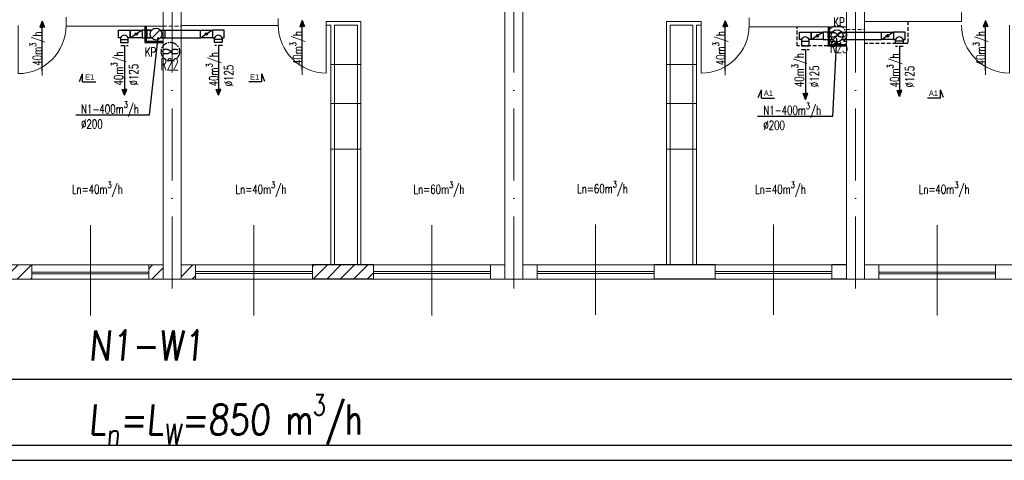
# Model space of a CAD drawing. Header units: millimetres. Extents: x -6513 to 30474, y -6915 to 65597.
# Tile 148 of 256: x -1906 to -263, y 18756 to 19491. Entities that reach past the tile are written whole.
import ezdxf
from ezdxf.enums import TextEntityAlignment as Align

# ---------------------------------------------------------------- set-up
doc = ezdxf.new("R2010")
doc.units = ezdxf.units.MM
for name, pattern in [('ACAD_ISO03W100', [30, 12, -18]), ('ACAD_ISO10W100', [18, 12, -3, 0, -3]), ('DASHED', [19.05, 12.7, -6.35])]:
    doc.linetypes.add(name, pattern=pattern)
doc.layers.get('0').update_dxf_attribs({"color": 8})
for name, color, linetype in [('A200_General07', 8, 'Continuous'), ('A200_General08', 8, 'Continuous'), ('A270_text04', 8, 'Continuous'), ('A_obudowy', 8, 'Continuous'), ('DB_WM_nawiew-opis', 8, 'Continuous'), ('DB_WM_wywies-opis', 8, 'Continuous')]:
    doc.layers.add(name, color=color, linetype=linetype)
for name, color, linetype, lineweight in [('A_cienka', 8, 'Continuous', 5), ('A_osie', 8, 'ACAD_ISO10W100', 5), ('A_przerywana', 8, 'ACAD_ISO03W100', 5), ('A_widok', 8, 'Continuous', 13), ('A_Wymiary', 8, 'Continuous', 9), ('DB-WM-nawiew-opis', 8, 'Continuous', 25), ('DB-WM-nawiew-opis-odnośnik', 8, 'Continuous', 30), ('DB-WM-wywiew-opis', 8, 'Continuous', 25), ('DB_WM_nawiew', 8, 'Continuous', 30), ('E_technologia', 1, 'ACAD_ISO10W100', 30), ('R-TABELKA', 8, 'Continuous', 25)]:
    doc.layers.add(name, color=color, linetype=linetype, lineweight=lineweight)
doc.styles.add('BRH', font='txt')
doc.styles.add('ROMANSS', font='romans.shx', dxfattribs={"width": 0.8, "oblique": 5})
doc.styles.add('SIMPLEXD', font='SIMPLEX.SHX', dxfattribs={"width": 0.6})
doc.styles.get("Standard").update_dxf_attribs({"font": 'txt.shx', "width": 0.9})

# ---------------------------------------------------------------- blocks, each defined once
blk = doc.blocks.new('drzwi schem')
at = {"color": 252, "ltscale": 10}
blk.add_line((0.5, -0.093), (0.5, 1.04), dxfattribs=at)
at = {"color": 252}
blk.add_line((0, 0), (0, 1), dxfattribs=at)
blk.add_arc((0, 0), 1, 0, 90, dxfattribs=at)
blk = doc.blocks.new('A$C2355049C')
at = {"layer": 'DB-WM-nawiew-opis-odnośnik'}
h = blk.add_hatch(color=256, dxfattribs=at)
h.paths.add_polyline_path([(0, -9.8), (3.9, -9.8), (0, 0)])
h.paths.add_polyline_path([(0, 0), (-3.9, -9.8), (0, -9.8)])
at = {"layer": 'DB-WM-nawiew-opis-odnośnik', "flags": 128}
for points in [[(0, 0), (-3.9, -9.8), (0, -9.8)], [(0, -82.9), (0, 0)], [(0, 0), (3.9, -9.8), (0, -9.8)]]:
    blk.add_lwpolyline(points, dxfattribs=at)
blk = doc.blocks.new('Sect Mk right')
at = {"layer": 'A200_General07', "color": 1}
for p, q in [((0, 6.01), (0, -0.21)), ((0, 6.01), (3.92, 6.01)), ((0.29, 7.48), (3.92, 6.01))]:
    blk.add_line(p, q, dxfattribs=at)
at = {"layer": 'A270_text04', "color": 0, "style": 'BRH'}
blk.add_attdef('-', text='', height=4.51, dxfattribs=at).set_placement((1.77, 1.49), align=Align.MIDDLE)

msp = doc.modelspace()

# ---------------------------------------------------------------- hatches: boundary and pattern name
at = {"layer": 'A_Wymiary'}
h = msp.add_hatch(dxfattribs=at)
h.set_pattern_fill('ANSI31', color=256, scale=5, style=0)
h.set_pattern_definition([(45, (-3028.741, 15963.34), (-11.22532, 11.22532), [])])
h.paths.add_polyline_path([(-2752.446, 19081.577), (-2776.446, 19081.577), (-2776.446, 19057.577), (-2752.446, 19057.577)])
h.paths.add_polyline_path([(-2455.446, 19081.577), (-2557.446, 19081.577), (-2557.446, 19057.577), (-2455.446, 19057.577)])
h.paths.add_polyline_path([(-2236.446, 19081.577), (-2260.446, 19081.577), (-2260.446, 19057.577), (-2236.446, 19057.577)])
h.paths.add_polyline_path([(-2182.446, 19081.577), (-2206.446, 19081.577), (-2206.446, 19057.577), (-2182.446, 19057.577)])
h.paths.add_polyline_path([(-1885.446, 19081.577), (-1987.446, 19081.577), (-1987.446, 19057.577), (-1885.446, 19057.577)])
h.paths.add_polyline_path([(-1315.446, 19081.577), (-1417.446, 19081.577), (-1417.446, 19058.419), (-1315.446, 19058.419)])
h.paths.add_polyline_path([(-1612.446, 19081.577), (-1636.446, 19081.577), (-1636.446, 19057.577), (-1612.446, 19057.577)])
h.paths.add_polyline_path([(-1666.446, 19081.577), (-1690.446, 19081.577), (-1690.446, 19057.577), (-1666.446, 19057.577)])
at = {"layer": 'DB_WM_nawiew'}
h = msp.add_hatch(color=256, dxfattribs=at)
edge = h.paths.add_edge_path()
edge.add_arc((-1711.446, 19466.577), 2, 0, 360)
h = msp.add_hatch(color=256, dxfattribs=at)
edge = h.paths.add_edge_path()
edge.add_arc((-1594.235, 19466.577), 2, 0, 360)
h = msp.add_hatch(color=256, dxfattribs=at)
edge = h.paths.add_edge_path()
edge.add_arc((-575.052, 19463.568), 2, 0, 360)
h = msp.add_hatch(color=256, dxfattribs=at)
edge = h.paths.add_edge_path()
edge.add_arc((-457.841, 19463.568), 2, 0, 360)

# ---------------------------------------------------------------- linework, layer by layer
at = {"layer": 'A_cienka'}
for p, q in [((-1336.446, 19415.715), (-1386.446, 19415.715)), ((-826.446, 19415.715), (-776.446, 19415.715)), ((-1336.446, 19350.905), (-1386.446, 19350.905)), ((-826.446, 19350.905), (-776.446, 19350.905)), ((-1336.446, 19274.824), (-1386.446, 19274.824)), ((-826.446, 19274.824), (-776.446, 19274.824)), ((-826.446, 19274.824), (-776.446, 19274.824)), ((-2206.446, 19081.577), (-1666.446, 19081.577)), ((-1636.446, 19081.577), (-1096.446, 19081.577)), ((-1066.446, 19081.577), (-526.446, 19081.577)), ((-496.446, 19081.577), (43.554, 19081.577)), ((-1885.446, 19069.577), (-1690.446, 19069.577)), ((-1885.446, 19066.577), (-1690.446, 19066.577)), ((-1417.446, 19070.419), (-1612.446, 19070.419)), ((-1417.446, 19067.419), (-1612.446, 19067.419)), ((-1315.446, 19070.419), (-1120.446, 19070.419)), ((-1315.446, 19067.419), (-1120.446, 19067.419)), ((-847.446, 19070.419), (-1042.446, 19070.419)), ((-847.446, 19067.419), (-1042.446, 19067.419)), ((-745.446, 19070.419), (-550.446, 19070.419)), ((-745.446, 19067.419), (-550.446, 19067.419)), ((-277.446, 19069.577), (-472.446, 19069.577)), ((-277.446, 19066.577), (-472.446, 19066.577)), ((-2776.446, 19057.577), (2360.554, 19057.577)), ((-2776.446, 19057.577), (7544.554, 19057.577))]:
    msp.add_line(p, q, dxfattribs=at)
at = {"layer": 'A_cienka', "ltscale": 10}
for p, q in [((-1787.946, 18997.178), (-1787.946, 19147.975)), ((-1514.946, 18997.178), (-1514.946, 19147.975)), ((-1217.946, 18997.178), (-1217.946, 19147.975)), ((-944.946, 18998.021), (-944.946, 19148.818)), ((-647.946, 18998.021), (-647.946, 19148.818)), ((-374.946, 18997.178), (-374.946, 19147.975))]:
    msp.add_line(p, q, dxfattribs=at)
at = {"layer": 'A_obudowy', "linetype": 'ByBlock'}
for p, q in [((-1697.052, 19479.577), (-1697.052, 19452.377)), ((-1695.052, 19479.577), (-1695.052, 19454.877)), ((-557.052, 19478.577), (-557.052, 19446.818)), ((-555.052, 19478.577), (-555.052, 19449.318)), ((-1695.052, 19454.877), (-1666.446, 19454.877)), ((-1697.052, 19452.377), (-1666.446, 19452.377)), ((-557.052, 19446.818), (-526.446, 19446.818)), ((-555.052, 19449.318), (-526.446, 19449.318))]:
    msp.add_line(p, q, dxfattribs=at)
at = {"layer": 'A_obudowy', "linetype": 'DASHED', "ltscale": 0.5}
for points in [[(-424.141, 19487.577), (-424.141, 19450.818), (-496.446, 19450.818)], [(-557.052, 19446.818), (-608.752, 19446.818), (-608.752, 19478.577)]]:
    msp.add_lwpolyline(points, dxfattribs=at)
at = {"layer": 'A_osie', "ltscale": 10}
for p, q in [((-1651.446, 19042.134), (-1651.446, 20794.193)), ((-1081.446, 19042.134), (-1081.446, 20794.193)), ((-511.446, 19042.134), (-511.446, 20794.193)), ((-511.446, 19042.134), (-511.446, 20794.193))]:
    msp.add_line(p, q, dxfattribs=at)
at = {"layer": 'A_przerywana', "linetype": 'DASHED', "ltscale": 0.5}
for p, q in [((-1666.453, 19479.577), (-1636.446, 19479.577)), ((-526.446, 19474.277), (-496.446, 19474.277))]:
    msp.add_line(p, q, dxfattribs=at)
at = {"layer": 'A_widok', "ltscale": 5}
for p, q in [((-1666.446, 19683.577), (-1666.446, 19414.79)), ((-1636.446, 19683.577), (-1636.446, 19415.042)), ((-526.446, 19057.577), (-526.446, 19683.577)), ((-496.446, 19057.577), (-496.446, 19683.577)), ((-1666.446, 19057.577), (-1666.446, 19563.577)), ((-1636.446, 19057.577), (-1636.446, 19563.577)), ((-1096.446, 19057.577), (-1096.446, 19563.577)), ((-1066.446, 19057.577), (-1066.446, 19563.577)), ((-334.353, 19502.577), (-334.353, 19487.577)), ((-1828.546, 19479.577), (-1828.54, 19494.577)), ((-1474.353, 19480.577), (-1474.353, 19492.577)), ((-1336.446, 19487.419), (-1394.353, 19487.419)), ((-1394.353, 19487.419), (-1394.353, 19481.419)), ((-1336.446, 19082.419), (-1336.446, 19487.419)), ((-826.446, 19082.419), (-826.446, 19487.419)), ((-826.446, 19487.419), (-768.54, 19487.419)), ((-768.54, 19487.419), (-768.54, 19481.419)), ((-688.54, 19493.577), (-688.54, 19481.419)), ((-334.353, 19487.577), (-496.446, 19487.577)), ((-1828.546, 19479.577), (-1666.453, 19479.577)), ((-1474.353, 19480.577), (-1636.446, 19480.577)), ((-1386.446, 19481.419), (-1394.353, 19481.419)), ((-1386.446, 19082.419), (-1386.446, 19481.419)), ((-1380.446, 19082.419), (-1380.446, 19481.419)), ((-1342.446, 19481.419), (-1380.446, 19481.419)), ((-1342.446, 19082.419), (-1342.446, 19481.419)), ((-820.446, 19082.419), (-820.446, 19481.419)), ((-820.446, 19481.419), (-782.446, 19481.419)), ((-782.446, 19082.419), (-782.446, 19481.419)), ((-776.446, 19082.419), (-776.446, 19481.419)), ((-776.446, 19481.419), (-768.54, 19481.419)), ((-688.54, 19478.577), (-526.446, 19478.577)), ((-1666.446, 19057.577), (-1636.446, 19057.577)), ((-1096.446, 19057.577), (-1066.446, 19057.577)), ((-526.446, 19057.577), (-496.446, 19057.577))]:
    msp.add_line(p, q, dxfattribs=at)
for points in [[(-1987.446, 19057.577), (-1885.446, 19057.577), (-1885.446, 19081.577), (-1987.446, 19081.577)], [(-1666.446, 19081.577), (-1690.446, 19081.577), (-1690.446, 19057.577), (-1666.446, 19057.577)], [(-1636.446, 19081.577), (-1612.446, 19081.577), (-1612.446, 19057.577), (-1636.446, 19057.577)], [(-1417.446, 19058.419), (-1315.446, 19058.419), (-1315.446, 19082.419), (-1417.446, 19082.419)], [(-1096.446, 19081.577), (-1120.446, 19081.577), (-1120.446, 19057.577), (-1096.446, 19057.577)], [(-1066.446, 19081.577), (-1042.446, 19081.577), (-1042.446, 19057.577), (-1066.446, 19057.577)], [(-847.446, 19058.419), (-745.446, 19058.419), (-745.446, 19082.419), (-847.446, 19082.419)], [(-526.446, 19082.419), (-550.446, 19082.419), (-550.446, 19058.419), (-526.446, 19058.419)], [(-496.446, 19081.577), (-472.446, 19081.577), (-472.446, 19057.577), (-496.446, 19057.577)], [(-277.446, 19057.577), (-175.446, 19057.577), (-175.446, 19081.577), (-277.446, 19081.577)]]:
    msp.add_lwpolyline(points, close=True, dxfattribs=at)
at = {"layer": 'DB-WM-nawiew-opis'}
for points in [[(-1812.422, 19331.606), (-1689.295, 19331.606), (-1674.976, 19461.345)], [(-674.853, 19329.606), (-549.295, 19329.606), (-542.377, 19459.969)]]:
    msp.add_lwpolyline(points, dxfattribs=at)
at = {"layer": 'DB_WM_nawiew'}
for points in [[(-1741.146, 19472.827), (-1721.446, 19472.827), (-1721.446, 19460.327), (-1725.046, 19460.327)], [(-1737.546, 19460.327), (-1741.146, 19460.327), (-1741.146, 19472.827)], [(-1701.446, 19460.327), (-1721.446, 19460.327), (-1721.446, 19472.827), (-1701.446, 19472.827)], [(-1703.218, 19471.72), (-1719.339, 19461.644)], [(-1687.446, 19472.827), (-1701.446, 19472.827), (-1701.446, 19460.327), (-1687.446, 19460.327)], [(-1686.253, 19460.327), (-1693.446, 19460.327), (-1693.446, 19472.827), (-1686.253, 19472.827)], [(-1685.675, 19459.666), (-1671.218, 19473.487)], [(-1670.64, 19472.827), (-1663.446, 19472.827), (-1663.446, 19460.327), (-1670.64, 19460.327)], [(-1667.646, 19472.827), (-1604.235, 19472.827)], [(-1584.235, 19460.327), (-1604.235, 19460.327), (-1604.235, 19472.827), (-1584.235, 19472.827)], [(-1586.006, 19471.72), (-1602.128, 19461.644)], [(-1564.535, 19472.827), (-1584.235, 19472.827), (-1584.235, 19460.327), (-1580.635, 19460.327)], [(-1568.135, 19460.327), (-1564.535, 19460.327), (-1564.535, 19472.827)], [(-604.752, 19469.818), (-585.052, 19469.818), (-585.052, 19457.318), (-588.652, 19457.318)], [(-601.152, 19457.318), (-604.752, 19457.318), (-604.752, 19469.818)], [(-565.052, 19457.318), (-585.052, 19457.318), (-585.052, 19469.818), (-565.052, 19469.818)], [(-551.052, 19469.818), (-565.052, 19469.818), (-565.052, 19457.318), (-551.052, 19457.318)], [(-549.858, 19469.818), (-557.052, 19469.818), (-557.052, 19457.318), (-549.858, 19457.318)], [(-549.28, 19456.658), (-534.824, 19470.479)], [(-534.246, 19469.818), (-527.052, 19469.818), (-527.052, 19457.318), (-534.246, 19457.318)], [(-533.052, 19469.818), (-467.841, 19469.818)], [(-447.841, 19457.318), (-467.841, 19457.318), (-467.841, 19469.818), (-447.841, 19469.818)], [(-428.141, 19469.818), (-447.841, 19469.818), (-447.841, 19457.318), (-444.241, 19457.318)], [(-431.741, 19457.318), (-428.141, 19457.318), (-428.141, 19469.818)], [(-1737.546, 19460.327), (-1737.546, 19457.577), (-1725.046, 19457.577), (-1725.046, 19460.327)], [(-1737.546, 19457.577), (-1737.546, 19452.377), (-1725.046, 19452.377), (-1725.046, 19458.952)], [(-1669.446, 19460.327), (-1604.235, 19460.327)], [(-1568.135, 19460.327), (-1568.135, 19457.577), (-1580.635, 19457.577), (-1580.635, 19460.327)], [(-1568.135, 19457.577), (-1568.135, 19452.377), (-1580.635, 19452.377), (-1580.635, 19457.577)], [(-601.152, 19457.318), (-601.152, 19454.568), (-588.652, 19454.568), (-588.652, 19457.318)], [(-601.152, 19454.568), (-601.152, 19446.818), (-588.652, 19446.818), (-588.652, 19454.568)], [(-566.823, 19468.711), (-582.944, 19458.636)], [(-533.052, 19457.318), (-467.841, 19457.318)], [(-449.612, 19468.711), (-465.733, 19458.636)], [(-431.741, 19457.318), (-431.741, 19454.568), (-444.241, 19454.568), (-444.241, 19457.318)], [(-431.741, 19454.568), (-431.741, 19450.818), (-444.241, 19450.818), (-444.241, 19454.568)]]:
    msp.add_lwpolyline(points, dxfattribs=at)
at = {"layer": 'DB_WM_nawiew', "linetype": 'DASHED', "ltscale": 0.5}
for points in [[(-1737.152, 19447.377), (-1724.652, 19447.377)], [(-1567.741, 19447.377), (-1580.241, 19447.377)], [(-601.152, 19440.568), (-588.652, 19440.568)], [(-431.741, 19445.568), (-444.241, 19445.568)]]:
    msp.add_lwpolyline(points, dxfattribs=at)
at = {"layer": 'DB_WM_nawiew', "color": 1}
for centre in [(-1678.446, 19466.577), (-542.052, 19463.568)]:
    msp.add_circle(centre, 10, dxfattribs=at)
at = {"layer": 'DB_WM_nawiew'}
for centre in [(-1711.446, 19466.577), (-1594.235, 19466.577), (-575.052, 19463.568), (-457.841, 19463.568)]:
    msp.add_circle(centre, 2, dxfattribs=at)
for centre in [(-1731.296, 19458.097), (-1574.385, 19458.097), (-594.902, 19455.088), (-437.991, 19455.088)]:
    msp.add_arc(centre, 6.636, 19.636833, 160.363167, dxfattribs=at)
at = {"layer": 'DB_WM_wywies-opis'}
msp.add_line((-2859.319, 18891.133), (2360.554, 18891.133), dxfattribs=at)
at = {"layer": 'E_technologia'}
for p, q in [((-542.827, 19466.777), (-540.422, 19463.998)), ((-540.422, 19466.777), (-542.827, 19463.998)), ((-1655.579, 19438.745), (-1653.175, 19435.966)), ((-1653.175, 19438.745), (-1655.579, 19435.966))]:
    msp.add_line(p, q, dxfattribs=at)
for centre in [(-541.625, 19465.387), (-1654.377, 19437.356)]:
    msp.add_circle(centre, 15.427, dxfattribs=at)
for centre, start_param, end_param in [((-549.252, 19465.387), 3.54986568, 9.01650493), ((-533.998, 19465.387), 0.40827303, 5.87491228), ((-1662.004, 19437.356), 3.54986568, 9.01650493), ((-1646.75, 19437.356), 0.40827303, 5.87491228)]:
    msp.add_ellipse(centre, major_axis=(-7, 0), ratio=0.5, start_param=start_param, end_param=end_param, dxfattribs=at)
at = {"layer": 'R-TABELKA'}
for p, q in [((-3011.084, 18780.648), (8302.828, 18780.648)), ((-3136.084, 18755.648), (8327.828, 18755.648))]:
    msp.add_line(p, q, dxfattribs=at)

# ---------------------------------------------------------------- block references
at = {"layer": 'A200_General08'}
ref = msp.add_blockref('Sect Mk right', (-1779.838, 19386.603), dxfattribs=dict(at, xscale=3.5, yscale=3.5, zscale=3.5, rotation=90))
ref.add_attrib('-', 'E1', dxfattribs={"layer": 'A270_text04', "color": 7, "height": 9, "style": 'BRH'}).set_placement((-1789.143, 19395.019), align=Align.MIDDLE)
ref = msp.add_blockref('Sect Mk right', (-1523.055, 19386.603), dxfattribs=dict(at, xscale=-3.5, yscale=3.5, zscale=3.5, rotation=270))
ref.add_attrib('-', 'E1', dxfattribs={"layer": 'A270_text04', "color": 7, "height": 9, "style": 'BRH'}).set_placement((-1513.75, 19395.019), align=Align.MIDDLE)
ref = msp.add_blockref('Sect Mk right', (-647.277, 19359.54), dxfattribs=dict(at, xscale=3.5, yscale=3.5, zscale=3.5, rotation=90))
ref.add_attrib('-', 'A1', dxfattribs={"layer": 'A270_text04', "color": 7, "height": 9, "style": 'BRH'}).set_placement((-656.583, 19367.957), align=Align.MIDDLE)
ref = msp.add_blockref('Sect Mk right', (-390.495, 19359.54), dxfattribs=dict(at, xscale=-3.5, yscale=3.5, zscale=3.5, rotation=270))
ref.add_attrib('-', 'A1', dxfattribs={"layer": 'A270_text04', "color": 7, "height": 9, "style": 'BRH'}).set_placement((-381.19, 19367.957), align=Align.MIDDLE)
at = {"layer": 'A_cienka', "yscale": 80, "zscale": 80, "rotation": 180}
for p, xscale in [((-1908.54, 19480.577), -80), ((-1394.353, 19481.577), 80), ((-768.54, 19481.419), -80), ((-254.353, 19481.577), 80)]:
    msp.add_blockref('drzwi schem', p, dxfattribs=dict(at, xscale=xscale))
at = {"layer": 'DB_WM_nawiew', "xscale": -1}
for p in [(-1868.54, 19488), (-1434.353, 19489), (-728.54, 19488.842), (-294.353, 19488.842)]:
    msp.add_blockref('A$C2355049C', p, dxfattribs=at)
at = {"layer": 'DB_WM_nawiew', "rotation": 180}
for p in [(-1730.902, 19364.441), (-594.902, 19357.633)]:
    msp.add_blockref('A$C2355049C', p, dxfattribs=at)
at = {"layer": 'DB_WM_nawiew', "xscale": -1, "rotation": 180}
for p in [(-1573.991, 19364.441), (-437.991, 19362.633)]:
    msp.add_blockref('A$C2355049C', p, dxfattribs=at)

# ---------------------------------------------------------------- texts
at = {"layer": 'DB-WM-nawiew-opis', "char_height": 15, "width": 37.14159, "attachment_point": 1, "rotation": 90}
for s, insert in [('\\A1;{\\Fsimplex|c238;\\W0.7;40m\\H0.7x;\\S3^ ;\\H1.4286x;/h}', (-1889.071, 19413.744)), ('\\A1;{\\Fsimplex|c238;\\W0.7;40m\\H0.7x;\\S3^ ;\\H1.4286x;/h}', (-1454.885, 19414.744)), ('\\A1;{\\Fsimplex|c238;\\W0.7;40m\\H0.7x;\\S3^ ;\\H1.4286x;/h}', (-749.071, 19414.586)), ('\\A1;{\\Fsimplex|c238;\\W0.7;40m\\H0.7x;\\S3^ ;\\H1.4286x;/h}', (-314.885, 19414.586)), ('\\A1;{\\Fsimplex|c238;\\W0.7;40m\\H0.7x;\\S3^ ;\\H1.4286x;/h\\P%%C125}', (-1753.483, 19380.785)), ('\\A1;{\\Fsimplex|c238;\\W0.7;40m\\H0.7x;\\S3^ ;\\H1.4286x;/h\\P%%C125}', (-1594.61, 19379.294)), ('\\A1;{\\Fsimplex|c238;\\W0.7;40m\\H0.7x;\\S3^ ;\\H1.4286x;/h\\P%%C125}', (-617.483, 19377.977)), ('\\A1;{\\Fsimplex|c238;\\W0.7;40m\\H0.7x;\\S3^ ;\\H1.4286x;/h\\P%%C125}', (-458.61, 19377.486))]:
    msp.add_mtext(s, dxfattribs=dict(at, insert=insert))
at = {"layer": 'DB-WM-nawiew-opis', "char_height": 15, "width": 37.14159, "attachment_point": 1}
for insert in [(-1803.466, 19354.009), (-665.025, 19352.009)]:
    msp.add_mtext('\\A1;{\\Fsimplex|c238;\\W0.7;N1-400m\\H0.7x;\\S3^ ;\\H1.4286x;/h\\P%%C200}', dxfattribs=dict(at, insert=insert))
at = {"layer": 'DB-WM-wywiew-opis', "char_height": 15, "width": 37.14159, "attachment_point": 1}
for insert in [(-1783.07, 19531.553), (-1615.903, 19533.435), (-654.611, 19531.553), (-487.443, 19533.435)]:
    msp.add_mtext('\\A1;{\\Fsimplex|c238;\\W0.7;Lw=100m\\H0.7x;\\S3^ ;\\H1.4286x;/h}', dxfattribs=dict(at, insert=insert))
at = {"layer": 'DB-WM-wywiew-opis', "color": 1, "char_height": 15, "width": 37.14159, "attachment_point": 1}
for s, insert in [('{\\Fsimplex|c238;\\W0.7;KP}', (-548.054, 19493.932)), ('\\A1;{\\Fsimplex|c238;\\W0.7;KP}', (-1696.938, 19444.359))]:
    msp.add_mtext(s, dxfattribs=dict(at, insert=insert))
at = {"layer": 'DB_WM_nawiew-opis', "char_height": 15, "width": 37.14159, "attachment_point": 1}
for s, insert in [('\\A1;{\\Fsimplex|c238;\\W0.7;Ln=40m\\H0.7x;\\S3^ ;\\H1.4286x;/h}', (-1818.693, 19220.328)), ('\\A1;{\\Fsimplex|c238;\\W0.7;Ln=40m\\H0.7x;\\S3^ ;\\H1.4286x;/h}', (-1545.693, 19220.328)), ('\\A1;{\\Fsimplex|c238;\\W0.7;Ln=60m\\H0.7x;\\S3^ ;\\H1.4286x;/h}', (-1248.693, 19220.328)), ('\\A1;{\\Fsimplex|c238;\\W0.7;Ln=60m\\H0.7x;\\S3^ ;\\H1.4286x;/h}', (-975.693, 19221.17)), ('\\A1;{\\Fsimplex|c238;\\W0.7;Ln=40m\\H0.7x;\\S3^ ;\\H1.4286x;/h}', (-678.693, 19220.328)), ('\\A1;{\\Fsimplex|c238;\\W0.7;Ln=40m\\H0.7x;\\S3^ ;\\H1.4286x;/h}', (-405.693, 19220.328))]:
    msp.add_mtext(s, dxfattribs=dict(at, insert=insert))
at = {"layer": 'DB_WM_wywies-opis', "char_height": 50, "attachment_point": 1, "style": 'ROMANSS'}
for s, insert, width in [('N1-W1', (-1790.729, 18972.257), 160.86486), ('\\A1;L{\\H0.7x;\\S^ n;}=L{\\H0.7x;\\S^ W;}=850 {\\Fsimplex|c238;\\Q0;\\W0.7;m\\H0.7x;\\S3^ ;\\H1.4286x;/\\H0.99998x;h}', (-1790.729, 18865.527), 909.09594)]:
    msp.add_mtext(s, dxfattribs=dict(at, insert=insert, width=width))
at = {"layer": 'E_technologia', "style": 'SIMPLEXD', "width": 0.6}
for s, p in [('R23', (-553.816, 19435.047)), ('R22', (-1670.892, 19406.425))]:
    msp.add_text(s, height=19.2, dxfattribs=at).set_placement(p)

doc.saveas('drawing.dxf')
